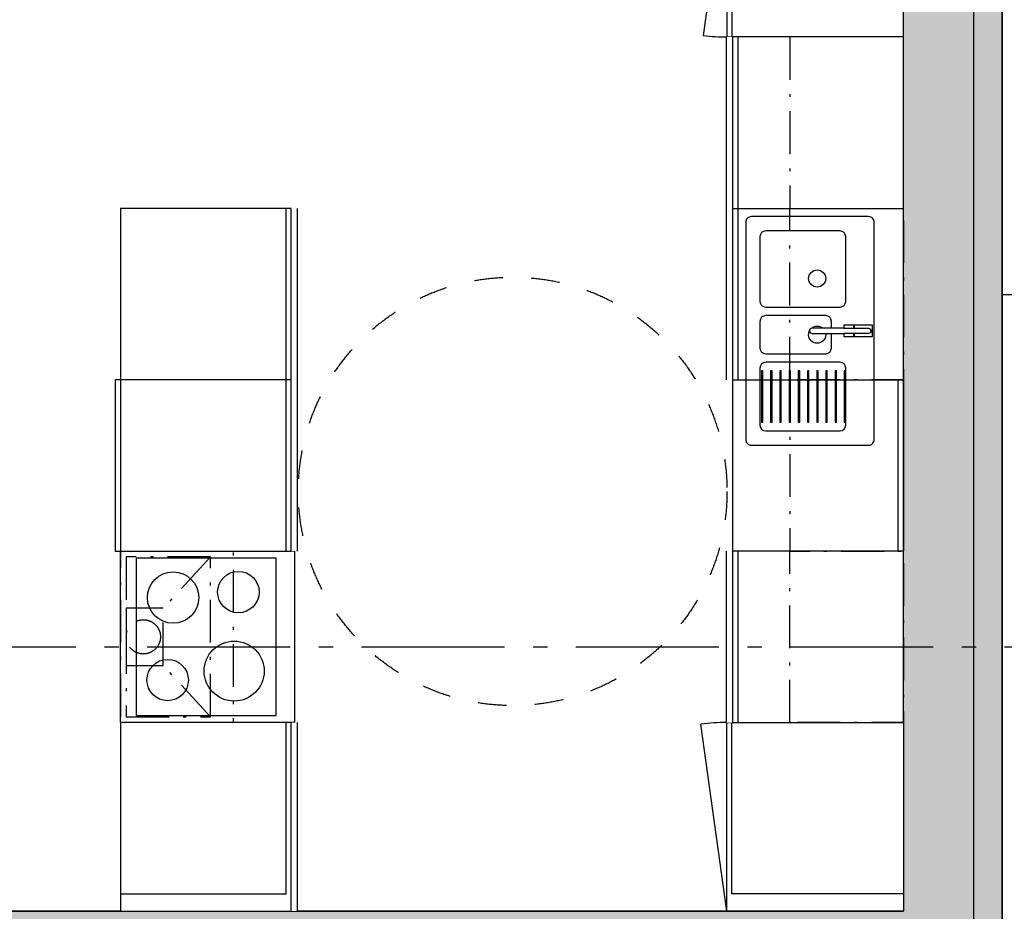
# Model space of a CAD drawing. Header units: millimetres. Extents: x 158466 to 263668, y 129175 to 189280.
# Tile 50 of 55: x 191006 to 194452, y 177368 to 180489. Entities that reach past the tile are written whole.
import ezdxf
from ezdxf.enums import TextEntityAlignment as Align

# ---------------------------------------------------------------- set-up
doc = ezdxf.new("R2010")
doc.units = ezdxf.units.MM
doc.header["$LTSCALE"] = 0.5
doc.header["$MEASUREMENT"] = 0
doc.set_wipeout_variables(frame=1)
for name, pattern in [('Akselinje', [1500, 1000, -200, 100, -200]), ('Over snittplan', [520, 300, -100, 20, -100]), ('PLINE', [0]), ('Stipling', [400, 200, -200]), ('Wipeout_Contour', [2000, 0, -2000])]:
    doc.linetypes.add(name, pattern=pattern)
for name, color, linetype in [('23-- Yttervegger (Skravur)(Nye konstruksjoner)', 7, 'Continuous'), ('24-- Innervegger (Skravur)(Nye konstruksjoner)', 7, 'Continuous'), ('24-- Innervegger(Nye konstruksjoner)', 7, 'Continuous'), ('25-- Dekker(Nye konstruksjoner)', 7, 'Continuous'), ('252- Gulv på grunn_ bunnplate(Nye konstruksjoner)', 7, 'Continuous'), ('273- Kjøkkeninnredning (Skravur)(Nye konstruksjoner)', 7, 'Continuous'), ('273- Kjøkkeninnredning(Nye konstruksjoner)', 7, 'Continuous'), ('822- Modullinjer(Nye konstruksjoner)', 7, 'Continuous'), ('862- M___BTA(Nye konstruksjoner)', 7, 'Continuous'), ('862- M___BTA(Polylinje)(Nye konstruksjoner)', 7, 'Continuous'), ('862- M___BTA(Tekst)(Nye konstruksjoner)', 7, 'Continuous'), ('862- M___Nettoareal(Nye konstruksjoner)', 7, 'Continuous'), ('862- M___Nettoareal(Polylinje)(Nye konstruksjoner)', 7, 'Continuous'), ('862- M___Nettoareal(Tekst)(Nye konstruksjoner)', 7, 'Continuous'), ('878- Annen overflate_visuell informasjon_snusirkler(Nye konstruksjoner)', 7, 'Continuous')]:
    doc.layers.add(name, color=color, linetype=linetype)
doc.layers.add('235- Utvendig kledning og overflate(Nye konstruksjoner)', color=7, linetype='Continuous', lineweight=0)
doc.layers.add('236- Innvendig kledning og overflate(Nye konstruksjoner)', color=7, linetype='Continuous', lineweight=0)
doc.styles.add('GENERATED_STYLE_1', font='arial.ttf')
doc.styles.add('GENERATED_STYLE_3', font='arialbd.ttf')

# ---------------------------------------------------------------- blocks, each defined once
blk = doc.blocks.new('BTA 1. etasje ca.__2_1', base_point=(161043, 155616.6))
at = {"layer": '862- M___BTA(Polylinje)(Nye konstruksjoner)', "linetype": 'PLINE', "flags": 128}
blk.add_lwpolyline([(176252.9, 165107.7), (184002.9, 165107.7), (184002.9, 163179.7), (182672.9, 163179.7), (182672.9, 154987.7), (198644.9, 154987.7), (198644.9, 163179.7), (196044.9, 163179.7), (196044.9, 165549.7), (194744.9, 165549.7), (194744.9, 171289.7), (194444.9, 171289.7), (194444.9, 183279.7), (186072.9, 183279.7), (186072.9, 180779.7), (184444.9, 180779.7), (184444.9, 181079.7), (176252.9, 181079.7)], close=True, dxfattribs=at)
at = {"layer": '862- M___BTA(Tekst)(Nye konstruksjoner)', "style": 'GENERATED_STYLE_1'}
for tag, height, p in [('DUMMY_861', 250, (162326.2, 155970.1)), ('ROOM_NAME', 250, (159759.8, 155913)), ('DUMMY_862', 200, (159759.8, 155577.3))]:
    blk.add_attdef(tag, text='', height=height, dxfattribs=at).set_placement(p, align=Align.TOP_LEFT)
blk = doc.blocks.new('BTA utvendig trapp_bod__5_1', base_point=(197647, 177380.6))
at = {"layer": '862- M___BTA(Polylinje)(Nye konstruksjoner)', "linetype": 'PLINE', "flags": 128}
blk.add_lwpolyline([(195744.9, 177027), (195744.9, 181587.7), (194444.9, 181587.7), (194444.9, 177027)], close=True, dxfattribs=at)
at = {"layer": '862- M___BTA(Tekst)(Nye konstruksjoner)', "style": 'GENERATED_STYLE_1'}
for tag, height, p in [('DUMMY_861', 250, (199426, 177734.1)), ('ROOM_NAME', 250, (195868, 177677)), ('DUMMY_862', 200, (195868, 177341.3))]:
    blk.add_attdef(tag, text='', height=height, dxfattribs=at).set_placement(p, align=Align.TOP_LEFT)
blk = doc.blocks.new('Fellesstue__6_1', base_point=(188372, 181074.3))
at = {"layer": '862- M___Nettoareal(Polylinje)(Nye konstruksjoner)', "linetype": 'PLINE', "flags": 128}
blk.add_lwpolyline([(184348.9, 178318.7), (186418.9, 178318.7), (186418.9, 177368.7), (194098.9, 177368.7), (194098.9, 182933.7), (186418.9, 182933.7), (186418.9, 180433.7), (184348.9, 180433.7)], close=True, dxfattribs=at)
at = {"layer": '862- M___Nettoareal(Tekst)(Nye konstruksjoner)', "style": 'GENERATED_STYLE_1'}
for tag, height, p in [('DUMMY_861', 200, (188997, 181349.3)), ('ROOM_NAME', 200, (187746.9, 181303.6)), ('DUMMY_862', 150, (187746.9, 181035.1))]:
    blk.add_attdef(tag, text='', height=height, dxfattribs=at).set_placement(p, align=Align.TOP_LEFT)
blk = doc.blocks.new('Bod_104_49_1', base_point=(194456.4, 178865.4))
at = {"layer": '862- M___Nettoareal(Polylinje)(Nye konstruksjoner)', "linetype": 'PLINE', "flags": 128}
blk.add_lwpolyline([(194444.9, 179527), (195544.9, 179527), (195544.9, 181387.7), (194444.9, 181387.7)], close=True, dxfattribs=at)
at = {"layer": '862- M___Nettoareal(Tekst)(Nye konstruksjoner)', "insert": (194699.9, 179954), "char_height": 150, "attachment_point": 1, "style": 'GENERATED_STYLE_1'}
blk.add_mtext('\\A1;{\\pql;\\pt0,24100;\\fArial|b0|i0|c0|p0;\\W1.000000;2,0\\fArial|b0|i0|c0|p0;\\W1.000000;\\A1{\\H.66x;\\S^  ;}\\fArial|b0|i0|c0|p0;\\W1.000000; m\\fArial|b0|i0|c0|p0;\\W1.000000;\\A1{\\H.66x;\\S2^  ;}}', dxfattribs=at)
at = {"layer": '862- M___Nettoareal(Tekst)(Nye konstruksjoner)', "style": 'GENERATED_STYLE_1'}
for tag, height, p in [('DUMMY_861', 200, (195187.9, 180304.7)), ('ROOM_NAME', 200, (194699.9, 180259)), ('DUMMY_862', 150, (194699.9, 179990.4))]:
    blk.add_attdef(tag, text='', height=height, dxfattribs=at).set_placement(p, align=Align.TOP_LEFT)
blk = doc.blocks.new('Oppvaskmaskin integrert[5]_1', base_point=(193500.9, 179228.7))
at = {"layer": '273- Kjøkkeninnredning(Nye konstruksjoner)', "linetype": 'PLINE'}
for p, q in [((193500.9, 179228.7), (193500.9, 178628.7)), ((193500.9, 179228.7), (194098.9, 179228.7)), ((194078.9, 179228.7), (194078.9, 178628.7)), ((194098.9, 179228.7), (194098.9, 178628.7)), ((193500.9, 178628.7), (194098.9, 178628.7))]:
    blk.add_line(p, q, dxfattribs=at)
blk = doc.blocks.new('Underskap[74]_1', base_point=(194098.9, 179828.7))
at = {"layer": '273- Kjøkkeninnredning(Nye konstruksjoner)', "linetype": 'PLINE'}
for p, q in [((193601.9, 179079.8), (193606.9, 179079.8)), ((193634.2, 179079.8), (193639.2, 179079.8)), ((193666.4, 179079.8), (193671.4, 179079.8)), ((193698.6, 179079.8), (193703.6, 179079.8)), ((193730.8, 179079.8), (193735.8, 179079.8)), ((193763, 179079.8), (193768, 179079.8)), ((193795.3, 179079.8), (193800.3, 179079.8)), ((193827.5, 179079.8), (193832.5, 179079.8)), ((193859.7, 179079.8), (193864.7, 179079.8)), ((193891.9, 179079.8), (193896.9, 179079.8)), ((193616.9, 179049.8), (193876.9, 179049.8))]:
    blk.add_line(p, q, dxfattribs=at)
for centre, start, end in [((193616.9, 179069.8), 180, 270), ((193876.9, 179069.8), 270, 0)]:
    blk.add_arc(centre, 20, start, end, dxfattribs=at)
at = {"linetype": 'Wipeout_Contour', "ltscale": 1056672.218169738}
blk.add_wipeout([(193478.9, 179828.7), (193478.9, 179228.7), (194098.9, 179228.7), (194098.9, 179828.7)], dxfattribs=at).dxf.layer = '273- Kjøkkeninnredning (Skravur)(Nye konstruksjoner)'
at = {"layer": '273- Kjøkkeninnredning(Nye konstruksjoner)', "linetype": 'PLINE'}
for p, q in [((193478.9, 179828.7), (193478.9, 179228.7)), ((193500.9, 179828.7), (193500.9, 179228.7)), ((194098.9, 179828.7), (193500.9, 179828.7)), ((193518.9, 179828.7), (193518.9, 179228.7)), ((194098.9, 179228.7), (194098.9, 179828.7)), ((194098.9, 179228.7), (194098.9, 179828.7)), ((193596.9, 179729.8), (193596.9, 179503.1)), ((193876.9, 179749.8), (193616.9, 179749.8)), ((193896.9, 179503.1), (193896.9, 179729.8)), ((193616.9, 179483.1), (193876.9, 179483.1)), ((193826.9, 179453.1), (193616.9, 179453.1)), ((193596.9, 179433.1), (193596.9, 179339.8)), ((193846.9, 179339.8), (193846.9, 179433.1)), ((193616.9, 179319.8), (193826.9, 179319.8)), ((193876.9, 179289.8), (193616.9, 179289.8)), ((193596.9, 179269.8), (193596.9, 179069.8)), ((193601.9, 179259.8), (193601.9, 179079.8)), ((193606.9, 179259.8), (193601.9, 179259.8)), ((193606.9, 179079.8), (193606.9, 179259.8)), ((193634.2, 179259.8), (193634.2, 179079.8)), ((193639.2, 179259.8), (193634.2, 179259.8)), ((193639.2, 179079.8), (193639.2, 179259.8)), ((193666.4, 179259.8), (193666.4, 179079.8)), ((193671.4, 179259.8), (193666.4, 179259.8)), ((193671.4, 179079.8), (193671.4, 179259.8)), ((193698.6, 179259.8), (193698.6, 179079.8)), ((193703.6, 179259.8), (193698.6, 179259.8)), ((193703.6, 179079.8), (193703.6, 179259.8)), ((193730.8, 179259.8), (193730.8, 179079.8)), ((193735.8, 179259.8), (193730.8, 179259.8)), ((193735.8, 179079.8), (193735.8, 179259.8)), ((193763, 179259.8), (193763, 179079.8)), ((193768, 179259.8), (193763, 179259.8)), ((193768, 179079.8), (193768, 179259.8)), ((193795.3, 179259.8), (193795.3, 179079.8)), ((193800.3, 179259.8), (193795.3, 179259.8)), ((193800.3, 179079.8), (193800.3, 179259.8)), ((193827.5, 179259.8), (193827.5, 179079.8)), ((193832.5, 179259.8), (193827.5, 179259.8)), ((193832.5, 179079.8), (193832.5, 179259.8)), ((193859.7, 179259.8), (193859.7, 179079.8)), ((193864.7, 179259.8), (193859.7, 179259.8)), ((193864.7, 179079.8), (193864.7, 179259.8)), ((193891.9, 179259.8), (193891.9, 179079.8)), ((193896.9, 179259.8), (193891.9, 179259.8)), ((193896.9, 179069.8), (193896.9, 179269.8)), ((193896.9, 179079.8), (193896.9, 179259.8)), ((193500.9, 179228.7), (194098.9, 179228.7))]:
    blk.add_line(p, q, dxfattribs=at)
at = {"layer": '273- Kjøkkeninnredning(Nye konstruksjoner)', "linetype": 'PLINE', "flags": 128}
blk.add_lwpolyline([(193546.9, 179779.8), (193546.9, 179019.8, 0.414214), (193566.9, 178999.8), (193976.9, 178999.8, 0.414214), (193996.9, 179019.8), (193996.9, 179779.8, 0.414214), (193976.9, 179799.8), (193566.9, 179799.8, 0.414214)], format="xyb", close=True, dxfattribs=at)
at = {"layer": '273- Kjøkkeninnredning(Nye konstruksjoner)', "linetype": 'PLINE'}
for centre in [(193796.9, 179583.1), (193796.9, 179386.5)]:
    blk.add_circle(centre, 30, dxfattribs=at)
for centre, start, end in [((193616.9, 179729.8), 90, 180), ((193876.9, 179729.8), 0, 90), ((193616.9, 179503.1), 180, 270), ((193876.9, 179503.1), 270, 0), ((193616.9, 179433.1), 90, 180), ((193826.9, 179433.1), 0, 90), ((193616.9, 179339.8), 180, 270), ((193826.9, 179339.8), 270, 0), ((193616.9, 179269.8), 90, 180), ((193876.9, 179269.8), 0, 90)]:
    blk.add_arc(centre, 20, start, end, dxfattribs=at)
at = {"linetype": 'Wipeout_Contour', "ltscale": 3698040.236828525}
blk.add_wipeout([(193779, 179408.8), (193779, 179408.8), (193772.7, 179406.1), (193770.1, 179399.8), (193772.7, 179393.4), (193779.1, 179390.8), (193779.1, 179390.8), (193976.9, 179390.8), (193976.9, 179390.8), (193983.3, 179393.4), (193985.9, 179399.8), (193983.3, 179406.2), (193976.9, 179408.8), (193976.9, 179408.8)], dxfattribs=at).dxf.layer = '273- Kjøkkeninnredning (Skravur)(Nye konstruksjoner)'
at = {"layer": '273- Kjøkkeninnredning(Nye konstruksjoner)', "linetype": 'PLINE', "flags": 128}
blk.add_lwpolyline([(193779, 179408.8, 1), (193779.1, 179390.8), (193976.9, 179390.8, 1), (193976.9, 179408.8)], format="xyb", close=True, dxfattribs=at)
at = {"linetype": 'Wipeout_Contour', "ltscale": 3434724.310615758}
blk.add_wipeout([(193925.9, 179419.8), (193925.9, 179408.8), (193976.9, 179408.8), (193976.9, 179408.8), (193983.3, 179406.2), (193985.9, 179399.8), (193983.3, 179393.4), (193976.9, 179390.8), (193976.9, 179390.8), (193925.9, 179390.8), (193925.9, 179379.8), (193990.9, 179379.8), (193990.9, 179419.8)], dxfattribs=at).dxf.layer = '273- Kjøkkeninnredning (Skravur)(Nye konstruksjoner)'
at = {"layer": '273- Kjøkkeninnredning(Nye konstruksjoner)', "linetype": 'PLINE', "flags": 128}
blk.add_lwpolyline([(193925.9, 179419.8), (193925.9, 179408.8), (193976.9, 179408.8, -1), (193976.9, 179390.8), (193925.9, 179390.8), (193925.9, 179379.8), (193990.9, 179379.8), (193990.9, 179419.8)], format="xyb", close=True, dxfattribs=at)
at = {"linetype": 'Wipeout_Contour', "ltscale": 1056708.294502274}
blk.add_wipeout([(193889.9, 179419.5), (193889.9, 179408.8), (193924.9, 179408.8), (193924.9, 179419.5)], dxfattribs=at).dxf.layer = '273- Kjøkkeninnredning (Skravur)(Nye konstruksjoner)'
at = {"linetype": 'Wipeout_Contour', "ltscale": 1056630.342634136}
blk.add_wipeout([(193889.9, 179380.1), (193924.9, 179380.1), (193924.9, 179390.8), (193889.9, 179390.8)], dxfattribs=at).dxf.layer = '273- Kjøkkeninnredning (Skravur)(Nye konstruksjoner)'
at = {"layer": '273- Kjøkkeninnredning(Nye konstruksjoner)', "linetype": 'PLINE', "flags": 128}
for points in [[(193889.9, 179419.5), (193889.9, 179408.8), (193924.9, 179408.8), (193924.9, 179419.5)], [(193889.9, 179380.1), (193924.9, 179380.1), (193924.9, 179390.8), (193889.9, 179390.8)]]:
    blk.add_lwpolyline(points, close=True, dxfattribs=at)
blk = doc.blocks.new('Høyskap[75]_1', base_point=(194098.9, 177368.7))
at = {"linetype": 'Wipeout_Contour', "ltscale": 1051714.277137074}
blk.add_wipeout([(193480.9, 177368.7), (194098.9, 177368.7), (194098.9, 178028.7), (193480.9, 178028.7)], dxfattribs=at).dxf.layer = '273- Kjøkkeninnredning (Skravur)(Nye konstruksjoner)'
at = {"layer": '273- Kjøkkeninnredning(Nye konstruksjoner)', "linetype": 'PLINE'}
for p, q in [((193480.9, 177368.7), (193390.2, 178022.4)), ((193498.9, 177428.7), (193498.9, 178028.7)), ((194098.9, 177428.7), (193498.9, 177428.7))]:
    blk.add_line(p, q, dxfattribs=at)
at = {"layer": '273- Kjøkkeninnredning(Nye konstruksjoner)', "linetype": 'PLINE', "flags": 128}
blk.add_lwpolyline([(193480.9, 177368.7), (193480.9, 178028.7), (194098.9, 178028.7), (194098.9, 177368.7)], close=True, dxfattribs=at)
at = {"layer": '273- Kjøkkeninnredning(Nye konstruksjoner)', "linetype": 'PLINE'}
blk.add_arc((193480.9, 177368.7), 660, 90, 97.9004, dxfattribs=at)
blk = doc.blocks.new('Høyskap[76]_1', base_point=(194098.9, 181028.7))
at = {"linetype": 'Wipeout_Contour', "ltscale": 1059943.071281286}
blk.add_wipeout([(193480.9, 181028.7), (193480.9, 180428.7), (194098.9, 180428.7), (194098.9, 181028.7)], dxfattribs=at).dxf.layer = '273- Kjøkkeninnredning (Skravur)(Nye konstruksjoner)'
at = {"layer": '273- Kjøkkeninnredning(Nye konstruksjoner)', "linetype": 'PLINE'}
for p, q in [((193480.9, 181028.7), (193398.4, 180434.4)), ((193498.9, 181028.7), (193498.9, 180428.7))]:
    blk.add_line(p, q, dxfattribs=at)
at = {"layer": '273- Kjøkkeninnredning(Nye konstruksjoner)', "linetype": 'PLINE', "flags": 128}
blk.add_lwpolyline([(193480.9, 181028.7), (193480.9, 180428.7), (194098.9, 180428.7), (194098.9, 181028.7)], close=True, dxfattribs=at)
at = {"layer": '273- Kjøkkeninnredning(Nye konstruksjoner)', "linetype": 'PLINE'}
blk.add_arc((193480.9, 181028.7), 600, 262.0996, 270, dxfattribs=at)
blk = doc.blocks.new('Koketopp + integrert stekeovn[77]_1', base_point=(191968.9, 178028.7))
at = {"layer": '273- Kjøkkeninnredning(Nye konstruksjoner)', "linetype": 'PLINE'}
for p, q in [((191358.9, 178028.7), (191358.9, 178628.7)), ((191968.9, 178628.7), (191358.9, 178628.7)), ((191968.9, 178028.7), (191968.9, 178628.7)), ((191968.9, 178028.7), (191358.9, 178028.7))]:
    blk.add_line(p, q, dxfattribs=at)
at = {"layer": '273- Kjøkkeninnredning(Nye konstruksjoner)', "linetype": 'PLINE', "flags": 128}
blk.add_lwpolyline([(191903.9, 178053.7), (191903.9, 178603.7), (191413.9, 178603.7), (191413.9, 178053.7)], close=True, dxfattribs=at)
at = {"layer": '273- Kjøkkeninnredning(Nye konstruksjoner)', "linetype": 'PLINE'}
for centre, radius in [((191543.2, 178466.2), 90), ((191771.6, 178485.4), 72.5), ((191756.9, 178208.8), 105), ((191524.1, 178177.4), 72.5)]:
    blk.add_circle(centre, radius, dxfattribs=at)
blk = doc.blocks.new('Ventilator innebygget[78]_1', base_point=(191754.1, 178028.7))
at = {"layer": '273- Kjøkkeninnredning(Nye konstruksjoner)', "linetype": 'Over snittplan'}
for p, q in [((191674.1, 178608.7), (191378.9, 178608.7)), ((191378.9, 178608.7), (191378.9, 178048.7)), ((191674.1, 178608.7), (191508.9, 178428.7)), ((191674.1, 178048.7), (191674.1, 178608.7)), ((191378.9, 178428.7), (191378.9, 178228.7)), ((191508.9, 178428.7), (191378.9, 178428.7)), ((191508.9, 178228.7), (191508.9, 178428.7)), ((191378.9, 178228.7), (191508.9, 178228.7)), ((191674.1, 178048.7), (191508.9, 178228.7)), ((191378.9, 178048.7), (191674.1, 178048.7))]:
    blk.add_line(p, q, dxfattribs=at)
at = {"layer": '273- Kjøkkeninnredning(Nye konstruksjoner)', "linetype": 'Over snittplan', "flags": 128}
blk.add_lwpolyline([(191358.9, 178028.7), (191754.1, 178028.7), (191754.1, 178628.7), (191358.9, 178628.7)], close=True, dxfattribs=at)
at = {"layer": '273- Kjøkkeninnredning(Nye konstruksjoner)', "linetype": 'Over snittplan'}
blk.add_circle((191438.9, 178328.7), 60, dxfattribs=at)
blk = doc.blocks.new('Underskap[79]_1', base_point=(191358.9, 179228.7))
at = {"linetype": 'Wipeout_Contour', "ltscale": 1050467.253404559}
blk.add_wipeout([(191978.9, 179228.7), (191978.9, 179828.7), (191358.9, 179828.7), (191358.9, 179228.7)], dxfattribs=at).dxf.layer = '273- Kjøkkeninnredning (Skravur)(Nye konstruksjoner)'
at = {"layer": '273- Kjøkkeninnredning(Nye konstruksjoner)', "linetype": 'PLINE'}
for p, q in [((191956.9, 179828.7), (191358.9, 179828.7)), ((191358.9, 179828.7), (191358.9, 179228.7)), ((191358.9, 179828.7), (191358.9, 179228.7)), ((191938.9, 179228.7), (191938.9, 179828.7)), ((191956.9, 179228.7), (191956.9, 179828.7)), ((191978.9, 179228.7), (191978.9, 179828.7)), ((191358.9, 179228.7), (191956.9, 179228.7))]:
    blk.add_line(p, q, dxfattribs=at)
blk = doc.blocks.new('Underskap[95]_1', base_point=(194098.9, 178628.7))
at = {"linetype": 'Wipeout_Contour', "ltscale": 1053416.022094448}
blk.add_wipeout([(193478.9, 178628.7), (193478.9, 178028.7), (194098.9, 178028.7), (194098.9, 178628.7)], dxfattribs=at).dxf.layer = '273- Kjøkkeninnredning (Skravur)(Nye konstruksjoner)'
at = {"layer": '273- Kjøkkeninnredning(Nye konstruksjoner)', "linetype": 'PLINE'}
for p, q in [((193478.9, 178628.7), (193478.9, 178028.7)), ((193500.9, 178628.7), (193500.9, 178028.7)), ((194098.9, 178628.7), (193500.9, 178628.7)), ((193518.9, 178628.7), (193518.9, 178028.7)), ((194098.9, 178028.7), (194098.9, 178628.7)), ((194098.9, 178028.7), (194098.9, 178628.7)), ((193500.9, 178028.7), (194098.9, 178028.7))]:
    blk.add_line(p, q, dxfattribs=at)
blk = doc.blocks.new('Underskap[96]_1', base_point=(191340.9, 178628.7))
at = {"linetype": 'Wipeout_Contour', "ltscale": 1048801.746147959}
blk.add_wipeout([(191978.9, 178628.7), (191978.9, 179228.7), (191340.9, 179228.7), (191340.9, 178628.7)], dxfattribs=at).dxf.layer = '273- Kjøkkeninnredning (Skravur)(Nye konstruksjoner)'
at = {"layer": '273- Kjøkkeninnredning(Nye konstruksjoner)', "linetype": 'PLINE'}
for p, q in [((191956.9, 179228.7), (191340.9, 179228.7)), ((191340.9, 179228.7), (191340.9, 178628.7)), ((191340.9, 179228.7), (191340.9, 178628.7)), ((191358.9, 179228.7), (191358.9, 178628.7)), ((191938.9, 178628.7), (191938.9, 179228.7)), ((191956.9, 178628.7), (191956.9, 179228.7)), ((191978.9, 178628.7), (191978.9, 179228.7)), ((191340.9, 178628.7), (191956.9, 178628.7))]:
    blk.add_line(p, q, dxfattribs=at)
blk = doc.blocks.new('Underskap[97]_1', base_point=(191358.9, 177368.7))
at = {"linetype": 'Wipeout_Contour', "ltscale": 1045476.92282471}
blk.add_wipeout([(191978.9, 177368.7), (191978.9, 178028.7), (191358.9, 178028.7), (191358.9, 177368.7)], dxfattribs=at).dxf.layer = '273- Kjøkkeninnredning (Skravur)(Nye konstruksjoner)'
at = {"layer": '273- Kjøkkeninnredning(Nye konstruksjoner)', "linetype": 'PLINE'}
for p, q in [((191956.9, 178028.7), (191358.9, 178028.7)), ((191358.9, 178028.7), (191358.9, 177368.7)), ((191358.9, 178028.7), (191358.9, 177368.7)), ((191938.9, 177428.7), (191938.9, 178028.7)), ((191956.9, 177368.7), (191956.9, 178028.7)), ((191978.9, 177368.7), (191978.9, 178028.7)), ((191358.9, 177428.7), (191938.9, 177428.7)), ((191358.9, 177368.7), (191956.9, 177368.7))]:
    blk.add_line(p, q, dxfattribs=at)
blk = doc.blocks.new('Underskap[113]_1', base_point=(194098.9, 180428.7))
at = {"linetype": 'Wipeout_Contour', "ltscale": 1058304.723212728}
blk.add_wipeout([(193478.9, 180428.7), (193478.9, 179828.7), (194098.9, 179828.7), (194098.9, 180428.7)], dxfattribs=at).dxf.layer = '273- Kjøkkeninnredning (Skravur)(Nye konstruksjoner)'
at = {"layer": '273- Kjøkkeninnredning(Nye konstruksjoner)', "linetype": 'PLINE'}
for p, q in [((193478.9, 180428.7), (193478.9, 179828.7)), ((193500.9, 180428.7), (193500.9, 179828.7)), ((194098.9, 180428.7), (193500.9, 180428.7)), ((193518.9, 180428.7), (193518.9, 179828.7)), ((194098.9, 179828.7), (194098.9, 180428.7)), ((194098.9, 179828.7), (194098.9, 180428.7)), ((193500.9, 179828.7), (194098.9, 179828.7))]:
    blk.add_line(p, q, dxfattribs=at)
blk = doc.blocks.new('Overskap[213]_1', base_point=(194098.9, 178028.7))
at = {"layer": '273- Kjøkkeninnredning(Nye konstruksjoner)', "linetype": 'Over snittplan', "flags": 128}
blk.add_lwpolyline([(193700.9, 178028.7), (193700.9, 178628.7), (194098.9, 178628.7), (194098.9, 178028.7)], close=True, dxfattribs=at)
blk = doc.blocks.new('Overskap[214]_1', base_point=(194098.9, 179228.7))
at = {"layer": '273- Kjøkkeninnredning(Nye konstruksjoner)', "linetype": 'Over snittplan', "flags": 128}
blk.add_lwpolyline([(193700.9, 179228.7), (193700.9, 179828.7), (194098.9, 179828.7), (194098.9, 179228.7)], close=True, dxfattribs=at)
blk = doc.blocks.new('Overskap[215]_1', base_point=(194098.9, 179228.7))
at = {"layer": '273- Kjøkkeninnredning(Nye konstruksjoner)', "linetype": 'Over snittplan', "flags": 128}
blk.add_lwpolyline([(193700.9, 179228.7), (193700.9, 178628.7), (194098.9, 178628.7), (194098.9, 179228.7)], close=True, dxfattribs=at)
blk = doc.blocks.new('Overskap[216]_1', base_point=(194098.9, 180428.7))
at = {"layer": '273- Kjøkkeninnredning(Nye konstruksjoner)', "linetype": 'Over snittplan', "flags": 128}
blk.add_lwpolyline([(193700.9, 180428.7), (193700.9, 179828.7), (194098.9, 179828.7), (194098.9, 180428.7)], close=True, dxfattribs=at)
blk = doc.blocks.new('Standard grid marker[265]_1', base_point=(171752.9, 178293.7))
at = {"layer": '822- Modullinjer(Nye konstruksjoner)', "linetype": 'Akselinje'}
blk.add_line((171952.9, 178293.7), (202944.9, 178293.7), dxfattribs=at)
at = {"layer": '822- Modullinjer(Nye konstruksjoner)', "style": 'GENERATED_STYLE_3'}
for tag, p in [('AC_MarkerText_1_0', (171252.9, 178468.7)), ('AC_MarkerText_1_1', (203644.9, 178468.7))]:
    blk.add_attdef(tag, text='', height=350, dxfattribs=at).set_placement(p, align=Align.TOP_CENTER)

msp = doc.modelspace()

# ---------------------------------------------------------------- hatches: boundary and pattern name
at = {"layer": '23-- Yttervegger (Skravur)(Nye konstruksjoner)', "linetype": 'Continuous'}
for points in [[(194098.9, 176768.7), (194111.9, 176768.7), (194111.9, 182033.7), (194098.9, 182033.7)], [(194159.9, 182033.7), (194111.9, 182033.7), (194111.9, 176768.7), (194159.9, 176768.7)], [(194215.9, 182033.7), (194159.9, 182033.7), (194159.9, 176768.7), (194215.9, 176768.7), (194307.9, 176768.7), (194357.9, 176768.7), (194357.9, 182033.7), (194307.9, 182033.7)], [(194366.9, 182033.7), (194357.9, 182033.7), (194357.9, 176768.7), (194366.9, 176768.7)], [(194366.9, 182033.7), (194366.9, 176768.7), (194389.9, 176768.7), (194389.9, 182033.7)], [(194425.9, 182033.7), (194389.9, 182033.7), (194389.9, 176768.7), (194425.9, 176768.7)], [(194425.9, 176768.7), (194444.9, 176768.7), (194444.9, 182033.7), (194425.9, 182033.7)]]:
    msp.add_hatch(color=256, dxfattribs=at).paths.add_polyline_path(points)
at = {"layer": '24-- Innervegger (Skravur)(Nye konstruksjoner)', "linetype": 'Continuous'}
msp.add_hatch(color=256, dxfattribs=at).paths.add_polyline_path([(186418.9, 177118.7), (194098.9, 177118.7), (194098.9, 177368.7), (186418.9, 177368.7)])

# ---------------------------------------------------------------- linework, layer by layer
at = {"layer": '235- Utvendig kledning og overflate(Nye konstruksjoner)', "linetype": 'PLINE', "flags": 128}
msp.add_lwpolyline([(194444.9, 176768.7), (194444.9, 182033.7)], dxfattribs=at)
at = {"layer": '236- Innvendig kledning og overflate(Nye konstruksjoner)', "linetype": 'PLINE', "flags": 128}
msp.add_lwpolyline([(194098.9, 182033.7), (194098.9, 177368.7)], dxfattribs=at)
at = {"layer": '24-- Innervegger(Nye konstruksjoner)', "linetype": 'PLINE', "flags": 128}
msp.add_lwpolyline([(194098.9, 177368.7), (186418.9, 177368.7)], dxfattribs=at)
at = {"layer": '25-- Dekker(Nye konstruksjoner)', "linetype": 'PLINE', "flags": 128}
msp.add_lwpolyline([(195744.9, 181587.7), (194444.9, 181587.7), (194444.9, 177027), (195744.9, 177027)], close=True, dxfattribs=at)
at = {"layer": '252- Gulv på grunn_ bunnplate(Nye konstruksjoner)', "linetype": 'PLINE', "flags": 128}
msp.add_lwpolyline([(194786.9, 171264.7), (194344.9, 171264.7), (194344.9, 183179.7), (186172.9, 183179.7), (186172.9, 180679.7), (184344.9, 180679.7), (184344.9, 180979.7), (176352.9, 180979.7), (176352.9, 165207.7), (184102.9, 165207.7), (184102.9, 163079.7), (182772.9, 163079.7), (182772.9, 155087.7), (198544.9, 155087.7), (198544.9, 163079.7), (195944.9, 163079.7), (195944.9, 165449.7), (194786.9, 165449.7)], close=True, dxfattribs=at)
msp.add_lwpolyline([(194786.9, 171264.7), (194344.9, 171264.7), (194344.9, 183179.7), (186172.9, 183179.7), (186172.9, 180679.7), (184344.9, 180679.7), (184344.9, 180979.7), (176352.9, 180979.7), (176352.9, 165207.7), (184102.9, 165207.7), (184102.9, 163079.7), (182772.9, 163079.7), (182772.9, 155087.7), (198544.9, 155087.7), (198544.9, 163079.7), (195944.9, 163079.7), (195944.9, 165449.7), (194786.9, 165449.7)], close=True, dxfattribs=at)

# ---------------------------------------------------------------- block references
at = {"layer": '273- Kjøkkeninnredning(Nye konstruksjoner)', "linetype": 'PLINE'}
for name, p in [('Oppvaskmaskin integrert[5]_1', (193500.9, 179228.7)), ('Koketopp + integrert stekeovn[77]_1', (191968.9, 178028.7))]:
    msp.add_blockref(name, p, dxfattribs=at)
at = {"layer": '273- Kjøkkeninnredning(Nye konstruksjoner)', "linetype": 'Over snittplan'}
msp.add_blockref('Ventilator innebygget[78]_1', (191754.1, 178028.7), dxfattribs=at)
at = {"layer": '862- M___BTA(Nye konstruksjoner)', "linetype": 'Continuous'}
for name, p in [('BTA 1. etasje ca.__2_1', (161043, 155616.6)), ('BTA utvendig trapp_bod__5_1', (197647, 177380.6))]:
    msp.add_blockref(name, p, dxfattribs=at)
at = {"layer": '862- M___Nettoareal(Nye konstruksjoner)', "linetype": 'Continuous'}
msp.add_blockref('Fellesstue__6_1', (188372, 181074.3), dxfattribs=at)
ref = msp.add_blockref('Bod_104_49_1', (194456.4, 178865.4), dxfattribs=at)
ref.add_attrib('ROOM_NAME', 'Bod', dxfattribs={"layer": '862- M___Nettoareal(Tekst)(Nye konstruksjoner)', "color": 7, "height": 200, "style": 'GENERATED_STYLE_1'}).set_placement((194699.9, 180259), align=Align.TOP_LEFT)

# ---------------------------------------------------------------- next in the draw order: block references
at = {"layer": '273- Kjøkkeninnredning(Nye konstruksjoner)', "linetype": 'PLINE'}
for name, p in [('Høyskap[76]_1', (194098.9, 181028.7)), ('Underskap[79]_1', (191358.9, 179228.7)), ('Underskap[74]_1', (194098.9, 179828.7)), ('Underskap[97]_1', (191358.9, 177368.7)), ('Høyskap[75]_1', (194098.9, 177368.7))]:
    msp.add_blockref(name, p, dxfattribs=at)

# ---------------------------------------------------------------- next in the draw order: block references
for name, p in [('Underskap[113]_1', (194098.9, 180428.7)), ('Underskap[96]_1', (191340.9, 178628.7)), ('Underskap[95]_1', (194098.9, 178628.7))]:
    msp.add_blockref(name, p, dxfattribs=at)

# ---------------------------------------------------------------- next in the draw order: linework, layer by layer
at = {"layer": '878- Annen overflate_visuell informasjon_snusirkler(Nye konstruksjoner)', "linetype": 'Stipling'}
msp.add_circle((192731.4, 178837.9), 750, dxfattribs=at)

# ---------------------------------------------------------------- next in the draw order: block references
at = {"layer": '273- Kjøkkeninnredning(Nye konstruksjoner)', "linetype": 'Over snittplan'}
for name, p in [('Overskap[216]_1', (194098.9, 180428.7)), ('Overskap[214]_1', (194098.9, 179228.7)), ('Overskap[215]_1', (194098.9, 179228.7)), ('Overskap[213]_1', (194098.9, 178028.7))]:
    msp.add_blockref(name, p, dxfattribs=at)
at = {"layer": '822- Modullinjer(Nye konstruksjoner)', "linetype": 'PLINE'}
msp.add_blockref('Standard grid marker[265]_1', (171752.9, 178293.7), dxfattribs=at)

doc.saveas('drawing.dxf')
